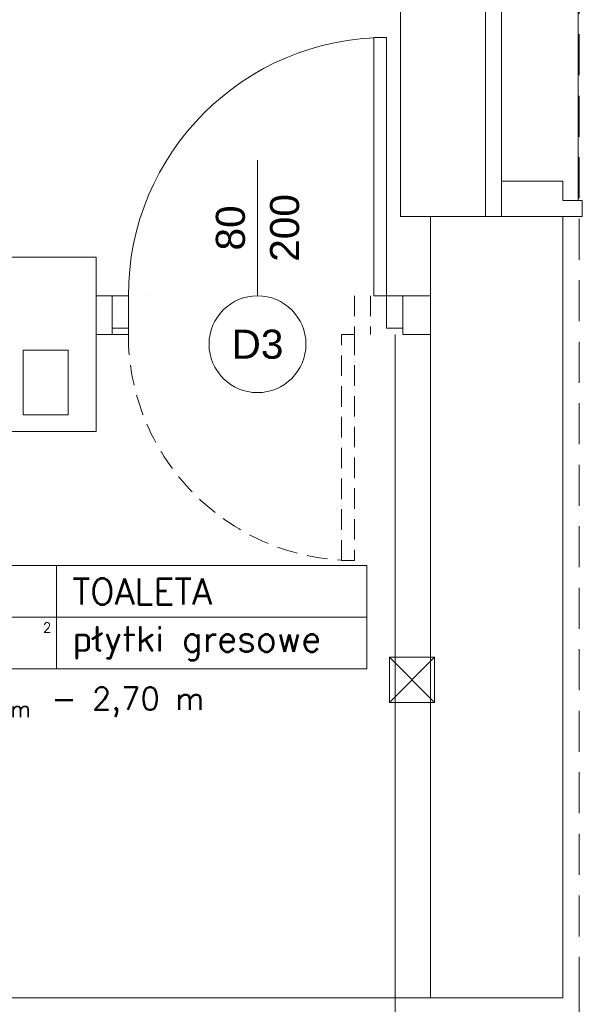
# Model space of a CAD drawing. Header units: millimetres. Extents: x -2274 to 12297, y -16157 to 26321.
# Tile 29 of 256: x -173 to 1, y -9996 to -9692. Entities that reach past the tile are written whole.
import ezdxf
from ezdxf.enums import TextEntityAlignment as Align

# ---------------------------------------------------------------- set-up
doc = ezdxf.new("R2010")
doc.units = ezdxf.units.MM
doc.linetypes.add('DASHED', pattern=[19.05, 12.7, -6.35])
for name, color, linetype in [('-LI-WIDOK', 2, 'Continuous'), ('_drzwi łuk', 1, 'Continuous'), ('drzwi łuk', 1, 'Continuous'), ('PROJEKTOWANE', 5, 'Continuous')]:
    doc.layers.add(name, color=color, linetype=linetype)
for name, color, linetype, lineweight in [('-ŚCIANY DZIAŁOWE', 3, 'Continuous', 35), ('-ŚCIANY NOŚNE', 4, 'Continuous', 53), ('CIENKA - KRESKOWANIA', 254, 'Continuous', 0)]:
    doc.layers.add(name, color=color, linetype=linetype, lineweight=lineweight)
doc.styles.add('ARIAL', font='arial.ttf', dxfattribs={"height": 0.5})
doc.styles.add('SIMPLEX', font='simplex')

msp = doc.modelspace()

# ---------------------------------------------------------------- linework, layer by layer
at = {"layer": '-LI-WIDOK', "color": 253, "lineweight": 13}
for p, q in [((-172.21, -9813.87), (-172.21, -9793.87)), ((-158.21, -9793.87), (-172.21, -9793.87)), ((-158.21, -9793.87), (-158.21, -9813.87)), ((-158.21, -9813.87), (-158.21, -9793.87)), ((-158.21, -9813.87), (-172.21, -9813.87)), ((-203.29, -9994.45), (-5, -9994.45)), ((0, -10157), (0, -9994.45))]:
    msp.add_line(p, q, dxfattribs=at)
at = {"layer": '-LI-WIDOK', "color": 253, "linetype": 'DASHED', "lineweight": 13}
msp.add_line((-57, -9994.45), (-57, -10080), dxfattribs=at)
at = {"layer": '-ŚCIANY DZIAŁOWE', "color": 253, "lineweight": 13}
for p, q in [((-5, -9741.5), (-24, -9741.5)), ((-24, -9741.5), (-24, -9752.5)), ((-5, -9747.5), (-5, -9741.5)), ((1, -9747.5), (-5, -9747.5)), ((1, -9752.5), (1, -9747.5)), ((-5, -9752.5), (-46, -9752.5)), ((-5, -9752.5), (1, -9752.5)), ((-149.6, -9777), (-139.61, -9777)), ((-144.61, -9777), (-144.61, -9789)), ((-139.61, -9777), (-139.61, -9789)), ((-57, -9777), (-57, -9777)), ((-54.61, -9777), (-46, -9777)), ((-54.61, -9777), (-54.61, -9789)), ((-149.6, -9789), (-139.61, -9789)), ((-57, -9789), (-57, -9994.45)), ((-54.61, -9789), (-46, -9789)), ((-149.6, -9819), (-243.6, -9819)), ((-44.76, -9888.96), (-58.76, -9888.96)), ((-58.76, -9888.96), (-58.76, -9902.96)), ((-44.76, -9902.96), (-44.76, -9888.96)), ((-58.76, -9902.96), (-44.76, -9902.96))]:
    msp.add_line(p, q, dxfattribs=at)
at = {"layer": '-ŚCIANY NOŚNE', "color": 253, "lineweight": 13}
for p, q in [((-46, -9752.5), (-46, -9994.45)), ((-5, -9752.5), (-46, -9752.5)), ((-5, -9994.45), (-5, -9752.5)), ((-149.6, -9765), (-409.69, -9765)), ((-149.6, -9819), (-149.6, -9765)), ((-134, -9777), (-134, -9777)), ((-149.6, -9819), (-254.6, -9819)), ((-243.6, -9819), (-149.6, -9819))]:
    msp.add_line(p, q, dxfattribs=at)
at = {"layer": '_drzwi łuk', "color": 253, "linetype": 'DASHED', "lineweight": 13}
msp.add_line((0, -9994.45), (0, -9126.55), dxfattribs=at)
at = {"layer": 'CIENKA - KRESKOWANIA', "color": 253, "linetype": 'DASHED', "lineweight": 13, "ltscale": 0.5}
for p, q in [((-69.61, -9777), (-69.61, -9789)), ((-64.61, -9777), (-64.61, -9789)), ((-73.61, -9859), (-73.61, -9789)), ((-73.61, -9789), (-69.61, -9789)), ((-69.61, -9789), (-69.61, -9859)), ((-69.61, -9859), (-73.61, -9859))]:
    msp.add_line(p, q, dxfattribs=at)
msp.add_arc((-69.61, -9789), 70, 180, 266.7242, dxfattribs=at)
at = {"layer": 'drzwi łuk', "color": 253, "lineweight": 13, "ltscale": 0.5}
for p, q in [((-222.98, -9860.59), (-65.79, -9860.59)), ((-161.91, -9860.59), (-161.91, -9892.59)), ((-65.79, -9860.59), (-65.79, -9892.59)), ((-222.98, -9876.59), (-65.79, -9876.59)), ((-58.76, -9888.96), (-44.76, -9902.96)), ((-44.76, -9888.96), (-58.76, -9902.96)), ((-222.98, -9892.59), (-65.79, -9892.59))]:
    msp.add_line(p, q, dxfattribs=at)
at = {"layer": 'PROJEKTOWANE', "color": 253, "lineweight": 13}
for p, q in [((-55.28, -9589.48), (-55.28, -9752.52)), ((-29, -9589.5), (-29, -9752.5)), ((-0.24, -9594.5), (-0.24, -9747.5)), ((-24, -9600.5), (-24, -9741.5)), ((-59.61, -9697), (-63.61, -9697)), ((-63.61, -9697), (-63.61, -9777)), ((-59.61, -9777), (-59.61, -9697)), ((-99.61, -9777), (-99.61, -9735)), ((-46, -9752.5), (-55.28, -9752.5)), ((-144.61, -9777), (-139.61, -9777)), ((-144.61, -9787), (-144.61, -9777)), ((-139.61, -9777), (-139.61, -9787)), ((-63.61, -9777), (-59.61, -9777)), ((-59.61, -9777), (-54.61, -9777)), ((-59.61, -9787), (-59.61, -9777)), ((-54.61, -9777), (-54.61, -9787)), ((-139.61, -9787), (-144.61, -9787)), ((-54.61, -9787), (-59.61, -9787))]:
    msp.add_line(p, q, dxfattribs=at)
msp.add_circle((-99.61, -9792), 15, dxfattribs=at)
msp.add_arc((-59.61, -9777), 80, 90, 180, dxfattribs=at)

# ---------------------------------------------------------------- texts
at = {"layer": '-LI-WIDOK', "color": 253, "lineweight": 13, "style": 'SIMPLEX'}
for s, height, p in [('TOALETA', 8, (-156.91, -9872.59)), (' - 2,70 m', 7, (-168.25, -9905.27)), ('pom', 4.9, (-184.12, -9907.49))]:
    msp.add_text(s, height=height, dxfattribs=at).set_placement(p)
msp.add_text('2', height=3, dxfattribs=at).set_placement((-164.76, -9879.75), align=Align.MIDDLE_CENTER)
at = {"layer": 'PROJEKTOWANE', "color": 253, "lineweight": 13, "style": 'ARIAL'}
for s, p in [('200', (-91.22, -9756)), ('80', (-108.01, -9756))]:
    msp.add_text(s, height=9, rotation=90, dxfattribs=at).set_placement(p, align=Align.MIDDLE_CENTER)
msp.add_text('D3', height=9, dxfattribs=at).set_placement((-99.61, -9792), align=Align.MIDDLE_CENTER)
at = {"layer": 'PROJEKTOWANE', "color": 253, "lineweight": 13, "style": 'SIMPLEX'}
msp.add_text('płytki gresowe', height=8, dxfattribs=at).set_placement((-156.91, -9887.26))

doc.saveas('drawing.dxf')
